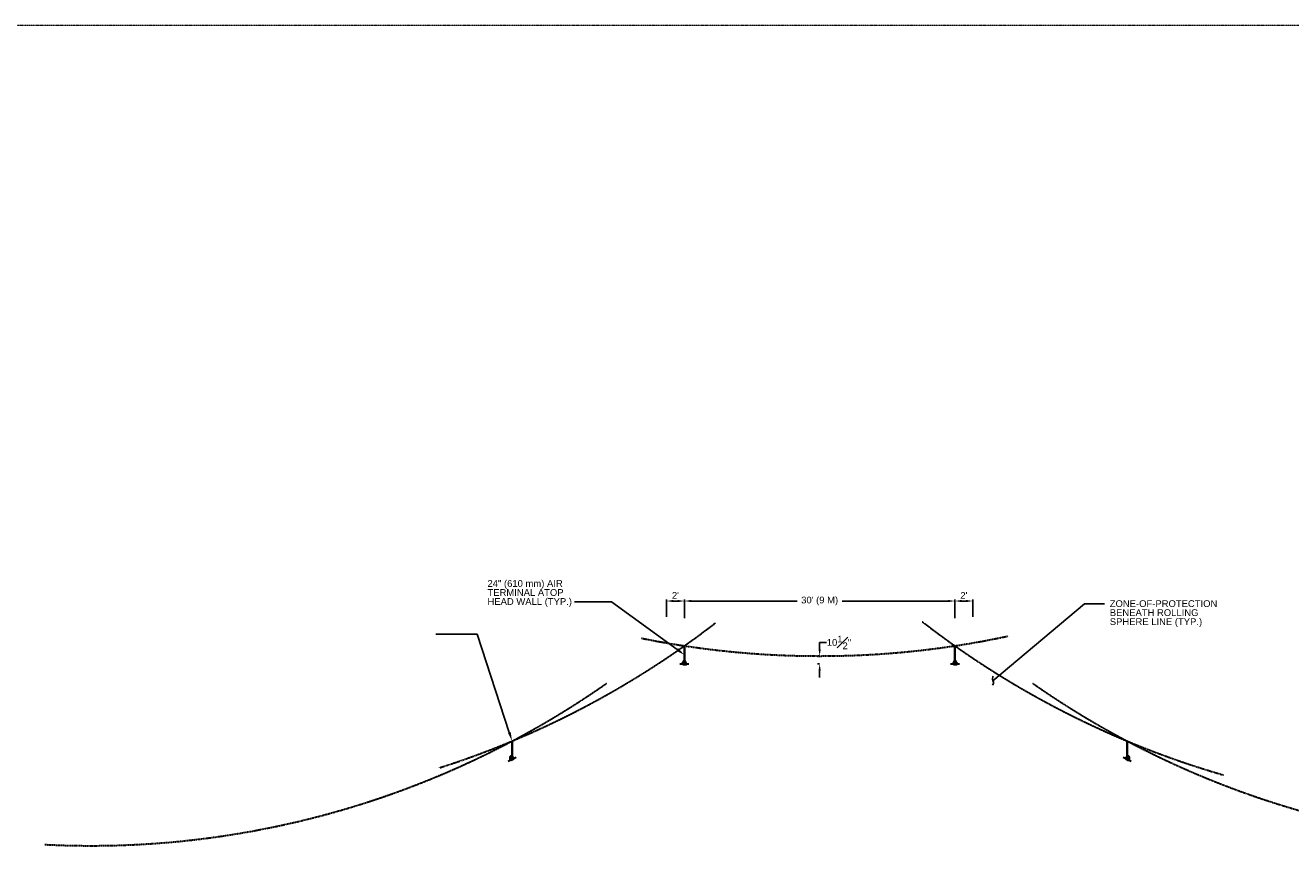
# Model space of a CAD drawing. Header units: inches. Extents: x 96 to 12395, y 835 to 21076.
# Tile 15 of 19: x 2320 to 4005, y 13274 to 14387. Entities that reach past the tile are written whole.
import ezdxf
from ezdxf import colors
from ezdxf.entities.mleader import LeaderData, LeaderLine
from ezdxf.math import Vec2, Vec3

# ---------------------------------------------------------------- set-up
doc = ezdxf.new("R2010")
doc.units = ezdxf.units.IN
doc.header["$MEASUREMENT"] = 0
doc.linetypes.add('DASHED2', pattern=[0.375, 0.25, -0.125])
for name, color, linetype, lineweight in [('E-AIR-TERM', 3, 'Continuous', 35), ('E-ANNO-TEXT', 7, 'Continuous', 18), ('E-LPS-COND', 92, 'Continuous', 60), ('E-LPS-RSM', 30, 'DASHED2', 18)]:
    doc.layers.add(name, color=color, linetype=linetype, lineweight=lineweight)
doc.styles.get("Standard").update_dxf_attribs({"font": 'arial.ttf'})
doc.dimstyles.get("Standard").update_dxf_attribs({"dimtxt": 0.18, "dimasz": 0.18, "dimexe": 0.18, "dimexo": 0.0625, "dimgap": 0.09, "dimtad": 0, "dimtih": 1, "dimtoh": 1, "dimdec": 4, "dimzin": 0, "dimdsep": 46, "dimtxsty": 'Standard', "dimcen": 0.09, "dimadec": 0, "dimazin": 0, "dimtfac": 1, "dimtdec": 4, "dimtofl": 0, "dimtmove": 0, "dimatfit": 3, "dimfxl": 1, "dimtolj": 1, "dimtzin": 0, "dimarcsym": 0})

# ---------------------------------------------------------------- blocks, each defined once
blk = doc.blocks.new('*D12')
at = {"layer": 'Defpoints', "color": 0, "transparency": 16777216}
for p in [(2666.1, 13385.8), (3107.9, 12270.1)]:
    blk.add_point(p, dxfattribs=at)
at = {"layer": 'E-ANNO-TEXT', "color": 0, "lineweight": -2, "transparency": 16777216}
for p, q in [((3023.8, 12398.7), (3057, 12398.7)), ((3057, 12398.7), (3104.6, 12278.5))]:
    blk.add_line(p, q, dxfattribs=at)
at = {"layer": 'E-ANNO-TEXT', "color": 0, "transparency": 16777216}
blk.add_solid([(3106, 12279), (3103.2, 12277.9), (3107.9, 12270.1)], dxfattribs=at)
at = {"layer": 'E-ANNO-TEXT', "color": 0, "transparency": 16777216, "insert": (2963.5, 12398.7), "char_height": 9, "width": 123.999, "attachment_point": 5}
blk.add_mtext("\\A1;100' (30.5 M) ROLLING SPHERE RADIUS (TYP.)", dxfattribs=at)
blk = doc.blocks.new('*D14')
at = {"layer": 'Defpoints', "color": 0, "transparency": 16777216}
for p in [(3557.6, 13620.9), (3197.6, 13596.9), (3557.6, 13596.9)]:
    blk.add_point(p, dxfattribs=at)
at = {"layer": 'E-ANNO-TEXT', "color": 0, "lineweight": -2, "transparency": 16777216}
for p, q in [((3197.6, 13597.9), (3197.6, 13622.9)), ((3206.6, 13620.9), (3347.5, 13620.9)), ((3548.6, 13620.9), (3407.7, 13620.9)), ((3557.6, 13597.9), (3557.6, 13622.9))]:
    blk.add_line(p, q, dxfattribs=at)
at = {"layer": 'E-ANNO-TEXT', "color": 0, "transparency": 16777216}
for points in [[(3206.6, 13622.4), (3206.6, 13619.4), (3197.6, 13620.9)], [(3548.6, 13622.4), (3548.6, 13619.4), (3557.6, 13620.9)]]:
    blk.add_solid(points, dxfattribs=at)
at = {"layer": 'E-ANNO-TEXT', "color": 0, "transparency": 16777216, "insert": (3377.6, 13620.9), "char_height": 9, "width": 54.51, "attachment_point": 5}
blk.add_mtext("\\A1;30' (9 M)", dxfattribs=at)
blk = doc.blocks.new('*D15')
at = {"layer": 'Defpoints', "color": 0, "transparency": 16777216}
for p in [(3377.6, 13547.8), (3377.6, 13547.8), (3377.6, 13537.3)]:
    blk.add_point(p, dxfattribs=at)
at = {"layer": 'E-ANNO-TEXT', "color": 0, "lineweight": -2, "transparency": 16777216}
for p, q in [((3377.6, 13556.8), (3377.6, 13565.8)), ((3377.6, 13565.8), (3386.6, 13565.8)), ((3377.6, 13547.8), (3374.6, 13547.8)), ((3377.6, 13537.3), (3374.6, 13537.3)), ((3377.6, 13528.3), (3377.6, 13519.3))]:
    blk.add_line(p, q, dxfattribs=at)
at = {"layer": 'E-ANNO-TEXT', "color": 0, "transparency": 16777216}
for points in [[(3376.1, 13556.8), (3379.1, 13556.8), (3377.6, 13547.8)], [(3376.1, 13528.3), (3379.1, 13528.3), (3377.6, 13537.3)]]:
    blk.add_solid(points, dxfattribs=at)
at = {"layer": 'E-ANNO-TEXT', "color": 0, "transparency": 16777216, "insert": (3403.3, 13565.8), "char_height": 9, "width": 42.172, "attachment_point": 5}
blk.add_mtext('\\A1;10{\\H1x;\\S1#2;}"', dxfattribs=at)
blk = doc.blocks.new('*D16')
at = {"layer": 'Defpoints', "color": 0, "transparency": 16777216}
for p in [(3197.6, 13620.9), (3173.6, 13598.7), (3197.6, 13598.7)]:
    blk.add_point(p, dxfattribs=at)
at = {"layer": 'E-ANNO-TEXT', "color": 0, "lineweight": -2, "transparency": 16777216}
for p, q in [((3173.6, 13599.7), (3173.6, 13622.9)), ((3182.6, 13620.9), (3188.6, 13620.9)), ((3197.6, 13599.7), (3197.6, 13622.9))]:
    blk.add_line(p, q, dxfattribs=at)
at = {"layer": 'E-ANNO-TEXT', "color": 0, "transparency": 16777216}
for points in [[(3182.6, 13622.4), (3182.6, 13619.4), (3173.6, 13620.9)], [(3188.6, 13622.4), (3188.6, 13619.4), (3197.6, 13620.9)]]:
    blk.add_solid(points, dxfattribs=at)
at = {"layer": 'E-ANNO-TEXT', "color": 0, "transparency": 16777216, "insert": (3185.6, 13628.4), "char_height": 9, "attachment_point": 5}
blk.add_mtext("\\A1;2'", dxfattribs=at)
blk = doc.blocks.new('*D17')
at = {"layer": 'Defpoints', "color": 0, "transparency": 16777216}
for p in [(3581.6, 13620.9), (3557.6, 13598.7), (3581.6, 13598.7)]:
    blk.add_point(p, dxfattribs=at)
at = {"layer": 'E-ANNO-TEXT', "color": 0, "lineweight": -2, "transparency": 16777216}
for p, q in [((3557.6, 13599.7), (3557.6, 13622.9)), ((3566.6, 13620.9), (3572.6, 13620.9)), ((3581.6, 13599.7), (3581.6, 13622.9))]:
    blk.add_line(p, q, dxfattribs=at)
at = {"layer": 'E-ANNO-TEXT', "color": 0, "transparency": 16777216}
for points in [[(3566.6, 13622.4), (3566.6, 13619.4), (3557.6, 13620.9)], [(3572.6, 13622.4), (3572.6, 13619.4), (3581.6, 13620.9)]]:
    blk.add_solid(points, dxfattribs=at)
at = {"layer": 'E-ANNO-TEXT', "color": 0, "transparency": 16777216, "insert": (3569.6, 13628.4), "char_height": 9, "attachment_point": 5}
blk.add_mtext("\\A1;2'", dxfattribs=at)
blk = doc.blocks.new('_Integral')
at = {"color": 0, "linetype": 'ByBlock', "lineweight": -2}
for centre, start, end in [((0.44, -0.09), 102, 168), ((-0.44, 0.09), 282, 348)]:
    blk.add_arc(centre, 0.454, start, end, dxfattribs=at)

msp = doc.modelspace()

# ---------------------------------------------------------------- hatches: boundary and pattern name
at = {"layer": 'E-LPS-COND'}
h = msp.add_hatch(color=7, dxfattribs=at)
h.dxf.hatch_style = 1
h.paths.add_polyline_path([(3197.61495, 13540.86064), (3195.58072, 13537.33725), (3199.64918, 13537.33725)])
h = msp.add_hatch(color=7, dxfattribs=at)
h.dxf.hatch_style = 1
h.paths.add_polyline_path([(3557.61495, 13540.86064), (3555.58072, 13537.33725), (3559.64918, 13537.33725)])
h = msp.add_hatch(color=7, dxfattribs=at)
h.dxf.hatch_style = 1
h.paths.add_polyline_path([(2966.55893, 13413.74844), (2966.28984, 13409.68888), (2969.94006, 13411.48562)])
h = msp.add_hatch(color=7, dxfattribs=at)
h.dxf.hatch_style = 1
h.paths.add_polyline_path([(3788.6922, 13413.7379), (3785.29592, 13411.49787), (3788.93398, 13409.67663)])

# ---------------------------------------------------------------- linework, layer by layer
at = {"layer": 'E-AIR-TERM', "color": 7}
for p, q in [((3197.61495, 13537.33725, 0), (3197.61495, 13561.33725, 0)), ((3557.61495, 13537.33725, 0), (3557.61495, 13561.33725, 0)), ((2968.11495, 13410.58725, -0.00002), (2968.11495, 13434.58725, -0.00002)), ((3787.11495, 13410.58725, -0.00002), (3787.11495, 13434.58725, -0.00002))]:
    msp.add_line(p, q, dxfattribs=at)
at = {"layer": 'E-AIR-TERM', "color": 7, "lineweight": 30}
for p, q in [((3191.61495, 13537.33725, 0), (3203.61495, 13537.33725, 0)), ((3551.61495, 13537.33725, 0), (3563.61495, 13537.33725, 0)), ((2962.75051, 13407.89973, -0.00002), (2973.47939, 13413.27477, -0.00002)), ((3781.75238, 13413.27851, -0.00002), (3792.47752, 13407.896, -0.00002)), ((2377.62804, 13295.33725), (2377.62804, 13295.32354))]:
    msp.add_line(p, q, dxfattribs=at)
at = {"layer": 'E-LPS-COND', "color": 7}
for points, elevation in [([(3195.58072, 13537.33725), (3199.64918, 13537.33725), (3197.61495, 13540.86064)], 0), ([(3555.58072, 13537.33725), (3559.64918, 13537.33725), (3557.61495, 13540.86064)], 0), ([(2966.28984, 13409.68888), (2969.94006, 13411.48562), (2966.55893, 13413.74844)], -0.00002), ([(3785.29592, 13411.49787), (3788.93398, 13409.67663), (3788.6922, 13413.7379)], -0.00002)]:
    msp.add_lwpolyline(points, close=True, dxfattribs=dict(at, elevation=elevation))
at = {"layer": 'E-LPS-RSM', "color": 7}
msp.add_lwpolyline([(1029.28351, 14386.96314), (4605.15278, 14386.96314), (4605.15278, 11563.53877), (1029.28351, 11563.53877)], close=True, dxfattribs=at)
at = {"layer": 'E-LPS-RSM', "color": 7, "lineweight": 30}
for centre, start, end in [((2506.19037, 14542.1186, -0.00002), 287.7403827, 307.6421895), ((4249.03953, 14542.1186, 0), 232.23799161, 253.85021737), ((3377.61495, 14747.76045, 0), 258.57075809, 282.08218083), ((2407.03577, 14495.33706), 267.07629457, 304.90279822), ((4348.19413, 14495.33706, 0), 235.09720178, 255.79668741)]:
    msp.add_arc(centre, 1200, start, end, dxfattribs=at)

# ---------------------------------------------------------------- texts
at = {"layer": 'E-ANNO-TEXT', "color": 7, "char_height": 9, "attachment_point": 1, "line_spacing_factor": 0.8}
for s, width, heights, insert in [('\\A1;24" (610 mm) AIR TERMINAL ATOP HEAD WALL (TYP.)', 117.0977475, [42.9099], (2935.37489, 13648.76736)), ('\\A1;ZONE-OF-PROTECTION BENEATH ROLLING SPHERE LINE (TYP.)', 144.932272, [61.43447], (3763.87436, 13621.9656))]:
    msp.add_mtext_dynamic_manual_height_columns(s, width=width, gutter_width=48, heights=heights, dxfattribs=dict(at, insert=insert))

# ---------------------------------------------------------------- dimensions: what is measured, and where the dimension line sits
at = {"layer": 'E-ANNO-TEXT', "color": 7}
for base, p1, p2, picture, middle in [((3197.61495, 13620.8741), (3173.61495, 13598.70511), (3197.61495, 13598.70511), '*D16', (3185.61495, 13628.39251)), ((3581.61495, 13620.8741), (3557.61495, 13598.70511), (3581.61495, 13598.70511), '*D17', (3569.61495, 13628.39251))]:
    dim = msp.add_linear_dim(base=base, p1=p1, p2=p2, dimstyle='Standard', override={"dimtxt": 9, "dimasz": 9, "dimexe": 2, "dimexo": 1, "dimgap": 3, "dimtad": 3, "dimtih": 0, "dimtoh": 0, "dimlunit": 3, "dimfxlon": 0}, dxfattribs=at)
    dim.commit()
    dim.dimension.update_dxf_attribs({"geometry": picture, "text_midpoint": middle})
dim = msp.add_linear_dim(base=(3557.61495, 13620.8741), p1=(3197.61495, 13596.92567), p2=(3557.61495, 13596.92567), text='<> (9 M)', dimstyle='Standard', override={"dimtxt": 9, "dimasz": 9, "dimexe": 2, "dimexo": 1, "dimgap": 6, "dimlunit": 3}, dxfattribs=at)
dim.commit()
dim.dimension.update_dxf_attribs({"geometry": '*D14', "text_midpoint": (3377.61495, 13620.8741)})
dim = msp.add_linear_dim(base=(3377.61495, 13547.76045, 0), p1=(3377.61495, 13537.33725, 0), p2=(3377.61495, 13547.76045, 0), angle=90, dimstyle='Standard', override={"dimtxt": 9, "dimasz": 9, "dimexe": 3, "dimexo": 3, "dimgap": 2, "dimdec": 1, "dimlunit": 4, "dimfxl": 3, "dimfxlon": 1, "dimfrac": 1}, dxfattribs=at)
dim.commit()
dim.dimension.update_dxf_attribs({"geometry": '*D15', "text_midpoint": (3403.29878, 13565.77993, 0), "dimtype": 160})
dim = msp.add_radius_dim(center=(2666.12501, 13385.8037), mpoint=(3107.938, 12270.09707), text="100' (30.5 M) ROLLING SPHERE RADIUS (TYP.)", dimstyle='Standard', override={"dimtxt": 9, "dimasz": 9, "dimgap": 6}, dxfattribs=at)
dim.commit()
dim.dimension.update_dxf_attribs({"geometry": '*D12', "text_midpoint": (2963.45089, 12398.65716), "dimtype": 164})

# ---------------------------------------------------------------- leaders
ml = msp.add_multileader_mtext('Standard', dxfattribs=at)
ml.set_content('', color=7)
ml.set_leader_properties()
ml.build(insert=Vec2(0, 0))
ml.multileader.update_dxf_attribs({"dogleg_length": 0.36, "arrow_head_size": 12, "scale": 48})
ctx = ml.context
ctx.base_point, ctx.scale, ctx.char_height, ctx.arrow_head_size, ctx.landing_gap_size, ctx.plane_origin = Vec3(3042.55734, 13619.64723), 48, 8.64, 12, 4.32, Vec3(2648.13103, 13597.35912)
ctx.text_align_type = 2
notes = []
notes.append((ctx, [(1, (1, 1, 0), (3100.25204, 13619.64723), (-1, 0), 49.0547, [(0, [(3197.61495, 13549.33725)], 0, [])])]))
ctx.mtext.insert, ctx.mtext.alignment, ctx.mtext.flow_direction = Vec3(3046.87734, 13623.96723), 3, 5
ml = msp.add_multileader_mtext('Standard', dxfattribs=at)
ml.set_content('', color=7)
ml.set_leader_properties()
ml.set_arrow_properties(name='INTEGRAL')
ml.build(insert=Vec2(0, 0))
ml.multileader.update_dxf_attribs({"dogleg_length": 0.36, "arrow_head_size": 12, "scale": 48})
ctx = ml.context
ctx.base_point, ctx.scale, ctx.char_height, ctx.arrow_head_size, ctx.landing_gap_size, ctx.plane_origin = Vec3(3756.94344, 13617.33945), 48, 8.64, 12, 4.32, Vec3(3433.45643, 13631.29452)
notes.append((ctx, [(0, (1, 1, 0), (3730.36567, 13617.33945), (1, 0), 26.57777, [(0, [(3608.31084, 13514.84444)], 0, [])])]))
ctx.mtext.insert, ctx.mtext.flow_direction = Vec3(3761.26344, 13621.65945), 5
ml = msp.add_multileader_mtext('Standard', dxfattribs=at)
ml.set_content('', color=7)
ml.set_leader_properties()
ml.build(insert=Vec2(0, 0))
ml.multileader.update_dxf_attribs({"dogleg_length": 0.36, "arrow_head_size": 12, "scale": 48})
ctx = ml.context
ctx.base_point, ctx.scale, ctx.char_height, ctx.arrow_head_size, ctx.landing_gap_size, ctx.plane_origin = Vec3(2857.98363, 13576.76033), 48, 8.64, 12, 4.32, Vec3(2477.6899, 13575.93249)
ctx.text_align_type = 2
notes.append((ctx, [(1, (1, 1, 0), (2921.63407, 13576.76033), (-1, 0), 55.01044, [(0, [(2968.11495, 13434.58725)], 0, [])])]))
ctx.mtext.insert, ctx.mtext.alignment, ctx.mtext.flow_direction = Vec3(2862.30363, 13581.08033), 3, 5
for ctx, leaders in notes:
    for number, flags, end, landing, length, lines in leaders:
        leader = LeaderData()
        leader.index, (leader.has_last_leader_line, leader.has_dogleg_vector, leader.attachment_direction) = number, flags
        leader.last_leader_point, leader.dogleg_vector, leader.dogleg_length = Vec3(end), Vec3(landing), length
        for number, points, colour, breaks in lines:
            line = LeaderLine()
            line.index, line.vertices, line.color, line.breaks = number, Vec3.list(points), colors.encode_raw_color(colour), breaks
            leader.lines.append(line)
        ctx.leaders.append(leader)

doc.saveas('drawing.dxf')
